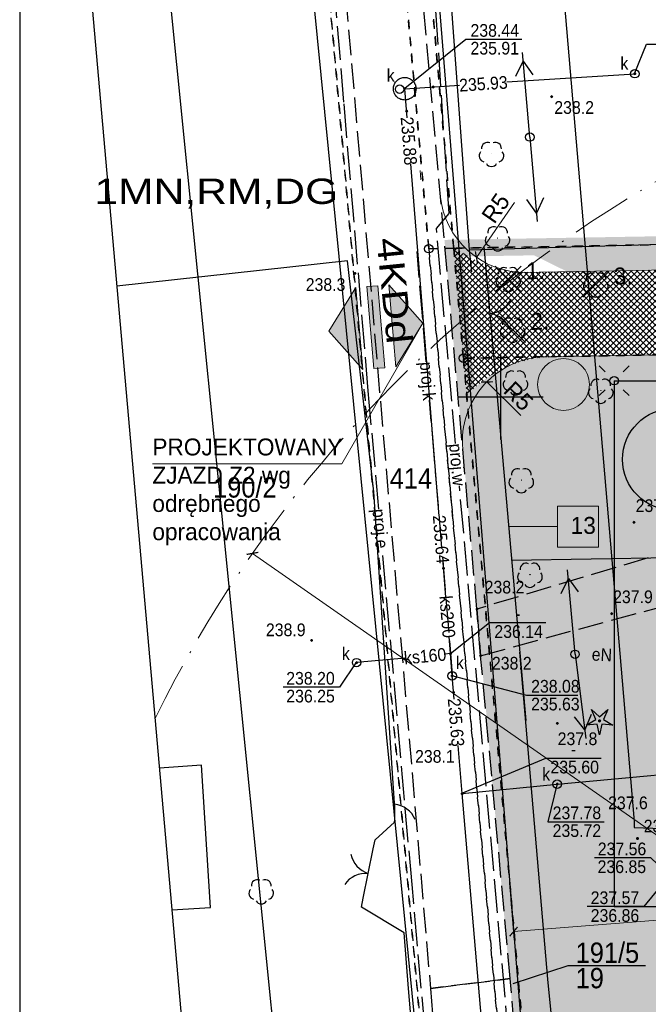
# Model space of a CAD drawing. Extents: x 40810 to 6568062, y -66833 to 5647073.
# Tile 7 of 35: x 6567722 to 6567759, y 5646964 to 5647022. Entities that reach past the tile are written whole.
import ezdxf
from ezdxf.enums import TextEntityAlignment as Align

# ---------------------------------------------------------------- set-up
doc = ezdxf.new("R2010")
doc.units = 0
doc.header["$MEASUREMENT"] = 0
for name, pattern in [('ACAD_ISO10W100', [18, 12, -3, 0, -3]), ('DGN_STYLE_2191', [1, -0.25, 0.5, -0.25]), ('DGN_STYLE_9021', [7.5, 3.75, 3.75]), ('KTJZ01_05', [2, 1.5, -0.5]), ('PZAG_03_05', [9, 4.5, 4.5]), ('SUPE_P_01_05', [2.5, 2, -0.5]), ('SUPK_P_01_05', [2.5, 2, -0.5]), ('SUPW_P_01_05', [2.5, 2, -0.5])]:
    doc.linetypes.add(name, pattern=pattern)
doc.layers.get('0').update_dxf_attribs({"linetype": 'CONTINUOUS'})
doc.layers.get('Defpoints').update_dxf_attribs({"linetype": 'CONTINUOUS'})
for name, color, linetype, lineweight in [('_Eko_DŹ_odwierty_obszar', 4, 'CONTINUOUS', 25), ('A_wymiarowanie', 176, 'CONTINUOUS', 9), ('l. przekrojowa', 1, 'CONTINUOUS', 30), ('l.widokowa', 140, 'CONTINUOUS', 15), ('szraf1', 8, 'CONTINUOUS', 5), ('wymiarowanie', 176, 'CONTINUOUS', 9)]:
    doc.layers.add(name, color=color, linetype=linetype, lineweight=lineweight)
doc.layers.add('a3', color=3, linetype='CONTINUOUS', lineweight=30, plot=False)
for name, color, linetype in [('BDOT1', 7, 'CONTINUOUS'), ('EWID', 7, 'CONTINUOUS'), ('EWID_BUD', 7, 'CONTINUOUS'), ('GESUT1', 7, 'CONTINUOUS'), ('GESUT2', 7, 'CONTINUOUS'), ('PZAG', 7, 'CONTINUOUS'), ('REDAKCJA1', 7, 'CONTINUOUS'), ('Z-zielen', 62, 'CONTINUOUS')]:
    doc.layers.add(name, color=color, linetype=linetype)
doc.styles.get("Standard").update_dxf_attribs({"font": 'GOTHIC.TTF'})
doc.styles.add('STYLE-GEO_140', font='geo_140.shx', dxfattribs={"bigfont": 'geo_140big.shx'})
doc.styles.add('STYLE-SWISSNRW_1250', font='SWISSNRW_1250.shx')
doc.dimstyles.new('Skala 1-50', dxfattribs={"dimtxt": 1, "dimasz": 0.5, "dimexe": 0.5, "dimexo": 0.5, "dimgap": 0.2, "dimtad": 1, "dimtxsty": 'Standard', "dimblk": 'ARCHTICK', "dimcen": 0.5, "dimclrd": 256, "dimclre": 256, "dimadec": 0, "dimazin": 0, "dimtfac": 1, "dimtdec": 1, "dimtmove": 1, "dimatfit": 3, "dimldrblk": 'ARCHTICK', "dimfxl": 1, "dimlwd": -1, "dimlwe": -1, "dimarcsym": 0})
pattern_1 = [(0, (0.04, 0.02), (0, 1), [0, -1]), (0, (0.36, 0.04), (0, 1), [0, -1]), (0, (0.18, 0.26), (0, 1), [0, -1]), (0, (0.4, 0.42), (0, 1), [0, -1]), (0, (0.14, 0.48), (0, 1), [0, -1]), (0, (0.22, 0.72), (0, 1), [0, -1]), (0, (0.08, 0.9), (0, 1), [0, -1]), (0, (0.4, 0.88), (0, 1), [0, -1]), (0, (0.64, 0.92), (0, 1), [0, -1]), (0, (0.76, 0.68), (0, 1), [0, -1]), (0, (0.96, 0.66), (0, 1), [0, -1]), (0, (0.96, 0.3), (0, 1), [0, -1]), (0, (0.78, 0.18), (0, 1), [0, -1]), (0, (0.5, 0.24), (0, 1), [0, -1]), (0, (0.68, 0.42), (0, 1), [0, -1]), (0, (0.5, 0.6), (0, 1), [0, -1]), (0, (0.92, 0.04), (0, 1), [0, -1])]

# ---------------------------------------------------------------- blocks, each defined once
blk = doc.blocks.new('K100')
at = {"layer": 'REDAKCJA1', "color": 7, "linetype": 'Continuous'}
for p, q in [((0, -50), (0, 50)), ((50, 0), (-50, 0))]:
    blk.add_line(p, q, dxfattribs=at)
blk = doc.blocks.new('KTOK02_5')
at = {"layer": 'BDOT1', "color": 7, "linetype": 'Continuous'}
for centre, radius, start, end in [((-5.07, -0.58), 5.1, 6.3346, 66.4772), ((5.07, -0.57), 5.09, 113.4577, 173.7302)]:
    blk.add_arc(centre, radius, start, end, dxfattribs=at)
blk = doc.blocks.new('KTOK04_3')
at = {"layer": 'BDOT1', "color": 7, "linetype": 'Continuous'}
blk.add_arc((5.07, -0.58), 5.1, 113.6745, 173.5136, dxfattribs=at)
blk = doc.blocks.new('OBOP02_1')
at = {"layer": 'BDOT1', "color": 7, "linetype": 'Continuous'}
blk.add_circle((0, 0), 0.01, dxfattribs=at)
for centre, start, end in [((-0.47, 0.65), 66, 186), ((0.47, 0.65), 354, 114), ((-0.76, -0.25), 138, 258), ((0.76, -0.25), 282, 42), ((0, -0.8), 210, 330)]:
    blk.add_arc(centre, 0.7, start, end, dxfattribs=at)
blk = doc.blocks.new('DWG_H0_10')
at = {"layer": 'BDOT1', "linetype": 'Continuous'}
blk.add_hatch(color=7, dxfattribs=at).paths.add_polyline_path([(-0.1, 0, 1), (0.1, 0, 1)], flags=16)
at = {"layer": 'BDOT1', "color": 7, "linetype": 'Continuous'}
blk.add_lwpolyline([(-0.1, 0, 1), (0.1, 0, 1)], format="xyb", close=True, dxfattribs=at)
blk = doc.blocks.new('OBOP01_1')
at = {"layer": 'BDOT1', "color": 7, "linetype": 'Continuous'}
blk.add_lwpolyline([(-0.97, 1.34), (0, 0.48), (0.97, 1.34), (0.46, 0.15), (1.58, -0.51), (0.28, -0.39), (0, -1.66), (-0.28, -0.39), (-1.58, -0.51), (-0.46, 0.15), (-0.97, 1.34)], dxfattribs=at)
blk.add_circle((0, 0), 0.1, dxfattribs=at)
blk.add_blockref('DWG_H0_10', (0, 0), dxfattribs=at)
blk = doc.blocks.new('DWG_H0_11')
at = {"layer": 'BDOT1', "linetype": 'Continuous'}
blk.add_hatch(color=7, dxfattribs=at).paths.add_polyline_path([(0.09, 0, 1), (-0.09, 0, 1)], flags=16)
at = {"layer": 'BDOT1', "color": 7, "linetype": 'Continuous'}
blk.add_lwpolyline([(0.09, 0, 1), (-0.09, 0, 1)], format="xyb", close=True, dxfattribs=at)
blk = doc.blocks.new('RTPW01_1')
at = {"layer": 'BDOT1', "color": 7, "linetype": 'Continuous'}
blk.add_circle((0, 0), 0.09, dxfattribs=at)
blk.add_blockref('DWG_H0_11', (0, 0), dxfattribs=at)
blk = doc.blocks.new('801_5')
at = {"layer": 'BDOT1', "linetype": 'Continuous'}
h = blk.add_hatch(color=7, dxfattribs=at)
edge = h.paths.add_edge_path()
edge.add_arc((-0.002, -0.004), 0.045, 0, 360)
at = {"layer": 'BDOT1', "color": 7, "linetype": 'Continuous'}
blk.add_circle((-0.002, -0.004), 0.045, dxfattribs=at)
blk = doc.blocks.new('SUSM04_1')
at = {"layer": 'GESUT1', "color": 235, "linetype": 'Continuous'}
blk.add_circle((0, 0), 0.5, dxfattribs=at)
blk = doc.blocks.new('SUPE04_1')
at = {"layer": 'GESUT1', "color": 230, "linetype": 'Continuous'}
for p, q in [((0, -5), (0, 5)), ((-1, 2.3), (0, 4)), ((0, 4), (1, 2.3))]:
    blk.add_line(p, q, dxfattribs=at)
blk = doc.blocks.new('SUPE00_1')
at = {"layer": 'GESUT1', "color": 230, "linetype": 'Continuous', "rotation": 270}
blk.add_blockref('SUPE04_1', (5, 0), dxfattribs=at)
blk = doc.blocks.new('SUPE04_2')
at = {"layer": 'GESUT1', "color": 230, "linetype": 'Continuous'}
for p, q in [((0, -5), (0, 5)), ((-1, 2.3), (0, 4)), ((0, 4), (1, 2.3))]:
    blk.add_line(p, q, dxfattribs=at)
blk = doc.blocks.new('SUPE00_2')
at = {"layer": 'GESUT1', "color": 230, "linetype": 'Continuous', "rotation": 270}
blk.add_blockref('SUPE04_2', (5, 0), dxfattribs=at)
blk = doc.blocks.new('SUPE04_3')
at = {"layer": 'GESUT1', "color": 230, "linetype": 'Continuous'}
for p, q in [((0, -5), (0, 5)), ((-1, 2.3), (0, 4)), ((0, 4), (1, 2.3))]:
    blk.add_line(p, q, dxfattribs=at)
blk = doc.blocks.new('SUPE00_3')
at = {"layer": 'GESUT1', "color": 230, "linetype": 'Continuous', "rotation": 270}
blk.add_blockref('SUPE04_3', (5, 0), dxfattribs=at)
blk = doc.blocks.new('SUUS22_1')
at = {"layer": 'GESUT1', "color": 202, "linetype": 'Continuous'}
blk.add_circle((0, 0), 0.5, dxfattribs=at)
blk = doc.blocks.new('DWG_H0_27')
at = {"layer": 'GESUT1', "linetype": 'Continuous'}
blk.add_hatch(color=44, dxfattribs=at).paths.add_polyline_path([(-0.09, 0, 1), (0.09, 0, 1)], flags=16)
at = {"layer": 'GESUT1', "color": 44, "linetype": 'Continuous'}
blk.add_lwpolyline([(-0.09, 0, 1), (0.09, 0, 1)], format="xyb", close=True, dxfattribs=at)
blk = doc.blocks.new('SUPS00_1')
at = {"layer": 'GESUT1', "color": 44, "linetype": 'Continuous'}
blk.add_circle((0, 0), 0.09, dxfattribs=at)
blk.add_blockref('DWG_H0_27', (0, 0), dxfattribs=at)
blk = doc.blocks.new('EGBP04_1')
at = {"layer": 'EWID', "color": 92, "linetype": 'Continuous'}
blk.add_circle((0, 0), 0.5, dxfattribs=at)
blk = doc.blocks.new('Y0_18R')
at = {"layer": 'EWID', "linetype": 'Continuous'}
h = blk.add_hatch(color=7, dxfattribs=at)
edge = h.paths.add_edge_path()
edge.add_arc((0, 0), 0.09, 0, 360)
at = {"layer": 'EWID', "color": 92, "linetype": 'Continuous'}
blk.add_circle((0, 0), 0.09, dxfattribs=at)
blk = doc.blocks.new('ZJZAD')
at = {"layer": 'wymiarowanie', "linetype": 'Continuous'}
for points in [[(6567732.514, 5647006.679), (6567732.514, 5646999.738), (6567729.924, 5647003.209)], [(6567734.374, 5647006.679), (6567733.444, 5647006.679), (6567733.444, 5646999.738), (6567734.374, 5646999.738)], [(6567735.304, 5647006.679), (6567735.304, 5646999.738), (6567737.893, 5647003.209)]]:
    blk.add_hatch(color=1, dxfattribs=at).paths.add_polyline_path(points)
at = {"layer": 'wymiarowanie', "color": 1, "linetype": 'Continuous'}
for points in [[(6567732.514, 5647006.679), (6567732.514, 5646999.738), (6567729.924, 5647003.209), (6567732.514, 5647006.679)], [(6567735.304, 5647006.679), (6567735.304, 5646999.738), (6567737.893, 5647003.209), (6567735.304, 5647006.679)]]:
    blk.add_lwpolyline(points, dxfattribs=at)
blk.add_lwpolyline([(6567734.374, 5647006.679), (6567733.444, 5647006.679), (6567733.444, 5646999.738), (6567734.374, 5646999.738)], close=True, dxfattribs=at)
blk = doc.blocks.new('KTOK02_6')
at = {"layer": 'BDOT1', "color": 7, "linetype": 'Continuous'}
for centre, radius, start, end in [((-5.06, -0.57), 5.1, 6.3342, 66.4769), ((5.08, -0.56), 5.09, 113.4574, 173.7298)]:
    blk.add_arc(centre, radius, start, end, dxfattribs=at)
blk = doc.blocks.new('_ArchTick')
at = {"color": 0, "linetype": 'ByBlock', "const_width": 0.15}
blk.add_lwpolyline([(-0.5, -0.5), (0.5, 0.5)], dxfattribs=at)
blk = doc.blocks.new('*D275')
at = {"layer": 'Defpoints', "color": 0}
for p in [(6567777.266, 5646974.045), (6567750.47, 5646971.896), (6567750.746, 5646968.455)]:
    blk.add_point(p, dxfattribs=at)
at = {"layer": 'wymiarowanie'}
for p, q in [((6567777.306, 5646973.546), (6567777.581, 5646970.105)), ((6567750.51, 5646971.398), (6567750.786, 5646967.957)), ((6567777.542, 5646970.603), (6567750.746, 5646968.455))]:
    blk.add_line(p, q, dxfattribs=at)
at = {"layer": 'wymiarowanie', "linetype": 'Continuous', "xscale": 0.5, "yscale": 0.5, "zscale": 0.5}
for p, rotation in [((6567777.542, 5646970.603), 4.583369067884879), ((6567750.746, 5646968.455), 184.5833690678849)]:
    blk.add_blockref('_ArchTick', p, dxfattribs=dict(at, rotation=rotation))
at = {"layer": 'wymiarowanie', "color": 0, "linetype": 'Continuous', "insert": (6567764.082, 5646970.298), "char_height": 1, "attachment_point": 5, "rotation": 4.58337}
blk.add_mtext('26,88', dxfattribs=at)
blk = doc.blocks.new('*D306')
at = {"layer": 'Defpoints', "color": 0}
for p in [(6567735.332, 5646990.777), (6567796.86, 5646947.89)]:
    blk.add_point(p, dxfattribs=at)
at = {"layer": 'wymiarowanie'}
blk.add_line((6567786.464, 5646955.136), (6567735.332, 5646990.777), dxfattribs=at)
at = {"layer": 'wymiarowanie', "linetype": 'Continuous', "xscale": 0.5, "yscale": 0.5, "zscale": 0.5, "rotation": 145.122668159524}
blk.add_blockref('_ArchTick', (6567735.332, 5646990.777), dxfattribs=at)
at = {"layer": 'wymiarowanie', "color": 0, "linetype": 'Continuous', "insert": (6567785.805, 5646956.464), "char_height": 1, "attachment_point": 5, "rotation": 325.12267}
blk.add_mtext('R75', dxfattribs=at)
blk = doc.blocks.new('*D310')
at = {"layer": 'Defpoints', "color": 0}
for p in [(6567751.396, 5647012.363), (6567748.551, 5647008.251)]:
    blk.add_point(p, dxfattribs=at)
at = {"layer": 'wymiarowanie'}
blk.add_line((6567750.797, 5647011.497), (6567748.551, 5647008.251), dxfattribs=at)
at = {"layer": 'wymiarowanie', "linetype": 'Continuous', "xscale": 0.5, "yscale": 0.5, "zscale": 0.5, "rotation": 235.3169999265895}
blk.add_blockref('_ArchTick', (6567748.551, 5647008.251), dxfattribs=at)
at = {"layer": 'wymiarowanie', "color": 0, "linetype": 'Continuous', "insert": (6567749.691, 5647011.151), "char_height": 1, "attachment_point": 5, "rotation": 55.317}
blk.add_mtext('R5', dxfattribs=at)
blk = doc.blocks.new('*D311')
at = {"layer": 'Defpoints', "color": 0}
for p in [(6567749.169, 5647000.9), (6567752.723, 5646997.383)]:
    blk.add_point(p, dxfattribs=at)
at = {"layer": 'wymiarowanie'}
blk.add_line((6567751.179, 5646998.911), (6567749.169, 5647000.9), dxfattribs=at)
at = {"layer": 'wymiarowanie', "linetype": 'Continuous', "xscale": 0.5, "yscale": 0.5, "zscale": 0.5, "rotation": 135.3099406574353}
blk.add_blockref('_ArchTick', (6567749.169, 5647000.9), dxfattribs=at)
at = {"layer": 'wymiarowanie', "color": 0, "linetype": 'Continuous', "insert": (6567751.031, 5647000.06), "char_height": 1, "attachment_point": 5, "rotation": 315.30994}
blk.add_mtext('R5', dxfattribs=at)

msp = doc.modelspace()

# ---------------------------------------------------------------- hatches: boundary and pattern name
at = {"layer": 'szraf1', "true_color": 0xc7c8ca}
h = msp.add_hatch(dxfattribs=at)
h.set_pattern_fill('ANSI37', color=9, scale=2, style=0)
h.set_pattern_definition([(45, (0, 0), (-0.1767766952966, 0.1767766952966), []), (135, (0, 0), (-0.1767766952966, -0.1767766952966), [])])
h.paths.add_polyline_path([(6567823.29, 5646949.789), (6567823.25, 5646947.076), (6567815.665, 5646947.38, 0.196657), (6567818.004, 5646952.37), (6567818.832, 5646976.873, 0.160815), (6567817.35, 5646983.958), (6567809.203, 5646997.768, 0.265433), (6567799.729, 5647003.178), (6567753.063, 5647002.39, 0.208172), (6567747.98, 5647000.075), (6567747.21, 5647008.79), (6567747.35, 5647008.792, 0.163859), (6567751.584, 5647007.366), (6567799.729, 5647008.178, -0.27448), (6567813.51, 5647000.308), (6567821.657, 5646986.499, -0.142644), (6567823.867, 5646977.829), (6567822.996, 5646952.047, 0.081845)])
at = {"layer": 'wymiarowanie', "linetype": 'Continuous', "true_color": 0xffffff}
msp.add_hatch(color=7, dxfattribs=at).paths.add_polyline_path([(6567753.334, 5646991.146), (6567755.762, 5646991.146), (6567755.762, 5646993.566), (6567753.334, 5646993.566)])
at = {"layer": 'Z-zielen', "linetype": 'Continuous'}
h = msp.add_hatch(dxfattribs=at)
h.set_pattern_fill('STIPPLE', color=256, style=0)
h.set_pattern_definition(pattern_1)
h.paths.add_polyline_path([(6567834.6, 5646957.495), (6567823.191, 5646957.827), (6567823.445, 5646965.336), (6567828.442, 5646965.168), (6567828.864, 5646977.66), (6567823.867, 5646977.829, 0.142655), (6567821.657, 5646986.499), (6567813.237, 5647000.769, 0.26076), (6567799.458, 5647008.176), (6567751.703, 5647007.367), (6567753.913, 5647007.405), (6567751.011, 5647008.834), (6567829.898, 5647009.741)])
h.paths.add_polyline_path([(6567821.79, 5646988.53), (6567828.8, 5646988.46), (6567828.94, 5647000.44), (6567821.94, 5647000.52)], flags=16)
h.paths.add_polyline_path([(6567821.94, 5647003.02), (6567820.471, 5647003.038), (6567820.304, 5646991.747), (6567818.548, 5646991.769), (6567820.448, 5646988.547), (6567821.79, 5646988.53)], flags=16)
h.paths.add_polyline_path([(6567829.53, 5646985.826, 1), (6567825.131, 5646985.826, 1)], flags=16)
h.paths.add_polyline_path([(6567821.94, 5647003.02), (6567825.04, 5647003.02), (6567825.04, 5647000.52), (6567821.94, 5647000.52)], flags=16)
edge = h.paths.add_edge_path()
edge.add_arc((6567747.432, 5647001.681), 7.112, 279.14086, 5.91901, ccw=False)
edge.add_line((6567748.561, 5646994.662), (6567748.006, 5647000.103))
edge.add_arc((6567753.178, 5646995.4), 6.991, 91.00106, 137.7188, ccw=False)
edge.add_line((6567753.056, 5647002.39), (6567754.503, 5647002.414))
h = msp.add_hatch(dxfattribs=at)
h.set_pattern_fill('STIPPLE', color=256, style=0)
h.set_pattern_definition(pattern_1)
h.paths.add_polyline_path([(6567747.986, 5647000), (6567748.781, 5646991.01), (6567776.084, 5646990.814), (6567776.232, 5646993.84), (6567795.523, 5646992.896, 0.450494), (6567796.571, 5646993.97), (6567796.5, 5646998.125), (6567782.902, 5646997.894), (6567782.843, 5647001.405), (6567772.844, 5647001.236), (6567772.819, 5647002.724), (6567753.063, 5647002.39, 0.214723)])
h = msp.add_hatch(dxfattribs=at)
h.set_pattern_fill('STIPPLE', color=256, style=0)
h.set_pattern_definition([(0, (0.04, 0.02), (0, 1), [0, -1]), (0, (0.36, 0.04), (0, 1), [0, -1]), (0, (0.18, 0.26), (0, 1), [0, -1]), (0, (0.4, 0.42), (0, 1), [0, -1]), (0, (0.14, 0.48), (0, 1), [0, -1]), (0, (0.22, 0.72), (0, 1), [0, -1]), (0, (0.08, 0.9), (0, 1), [0, -1]), (0, (0.4, 0.88), (0, 1), [0, -1]), (0, (0.64, 0.92), (0, 1), [0, -1]), (0, (0.76, 0.68), (0, 1), [0, -1]), (0, (0.96, 0.66), (0, 1), [0, -1]), (0, (0.96, 0.3), (0, 1), [0, -1]), (0, (0.78, 0.18), (0, 1), [0, -1]), (0, (0.5, 0.24), (0, 1), [0, -1]), (0, (0.68, 0.42), (0, 1), [0, -1]), (0, (0.5, 0.6), (0, 1), [0, -1]), (0, (0.92, 0.04), (0, 1), [0, -1])])
h.paths.add_polyline_path([(6567775.17, 5646972.145), (6567787.446, 5646971.544), (6567787.305, 5646968.647), (6567791.261, 5646968.454), (6567790.19, 5646952.48), (6567787.87, 5646952.48), (6567787.85, 5646951.258), (6567790.19, 5646951.22), (6567790.127, 5646950.807), (6567787.566, 5646950.859), (6567787.53, 5646949.942), (6567790.37, 5646949.88), (6567790.309, 5646948.376), (6567752.41, 5646949.92), (6567748.781, 5646991.01), (6567776.084, 5646990.814)])
h.paths.add_polyline_path([(6567769.49, 5646963.57), (6567769.69, 5646959.99), (6567765.56, 5646959.52), (6567765.45, 5646960.15), (6567761.58, 5646959.68), (6567760.64, 5646970.96), (6567765.29, 5646971.57), (6567766.05, 5646963.23)], flags=16)
h.paths.add_polyline_path([(6567790.48, 5646963.51), (6567784.64, 5646963.65), (6567784.66, 5646963.02), (6567781.15, 5646963.05), (6567781.14, 5646963.89), (6567777.12, 5646964.03), (6567777.02, 5646958.94), (6567780.99, 5646958.95), (6567781.01, 5646959.47), (6567784.58, 5646959.46), (6567784.6, 5646958.92), (6567788.13, 5646958.93), (6567790.42, 5646961)], flags=16)
h.paths.add_polyline_path([(6567759.25, 5646984.11), (6567759.54, 5646978.75), (6567766.72, 5646979.09), (6567766.46, 5646984.4)], flags=16)
h.paths.add_polyline_path([(6567774.68, 5646960.16), (6567767.82, 5646959.54), (6567767.72, 5646956.71), (6567774.51, 5646956.86)], flags=16)

# ---------------------------------------------------------------- linework, layer by layer
at = {"lineweight": 5}
msp.add_circle((6567753.693, 5647000.748), 1.53, dxfattribs=at)
at = {"layer": '_Eko_DŹ_odwierty_obszar'}
msp.add_circle((6567760.171, 5646996.328), 3, dxfattribs=at)
at = {"layer": 'a3'}
msp.add_lwpolyline([(6567721.593, 5647073.487), (6567721.593, 5646924.987), (6568061.593, 5646924.987), (6568061.593, 5647073.487), (6567721.593, 5647073.487)], dxfattribs=at)
at = {"layer": 'BDOT1', "color": 7, "linetype": 'KTJZ01_05'}
for points in [[(6567740.08, 5647032.17), (6567740.84, 5647023.67), (6567745.84, 5646965.1), (6567750.55, 5646965.68), (6567748.8, 5646984.74), (6567748.58, 5646987.49), (6567745.36, 5647023.84), (6567744.6, 5647032.25)], [(6567776.22, 5646946.92), (6567755.69, 5646947.94), (6567753.35, 5646949.66), (6567751.55, 5646952.88), (6567750.55, 5646965.68), (6567745.84, 5646965.1), (6567746.8, 5646953.77), (6567746.76, 5646952.21), (6567746.21, 5646950.43), (6567744.59, 5646948.29)]]:
    msp.add_lwpolyline(points, dxfattribs=at)
at = {"layer": 'BDOT1', "color": 7, "linetype": 'DGN_STYLE_9021'}
for points in [[(6567748.14, 5647008.69), (6567746.41, 5647032.28)], [(6567748.28, 5647007.39), (6567748.14, 5647008.69), (6567786.71, 5647009.83), (6567786.9, 5647009.74)], [(6567740.95, 5647008.04), (6567727.33, 5647006.55)], [(6567743.71, 5646975.98), (6567743.71, 5646976.03), (6567742.5, 5646994.41), (6567740.95, 5647008.04)], [(6567752.77, 5646965.64), (6567751.12, 5646984.94)], [(6567742.461, 5646973.342), (6567742.57, 5646973.88), (6567743.71, 5646974.92), (6567743.71, 5646974.98)], [(6567744.55, 5646965.1), (6567744.28, 5646968.38), (6567741.76, 5646969.9), (6567741.869, 5646970.436)], [(6567775.39, 5646951.41), (6567754.08, 5646952.37), (6567752.77, 5646965.64)], [(6567732.12, 5646952.29), (6567745.69, 5646951.75), (6567744.55, 5646965.1)]]:
    msp.add_lwpolyline(points, dxfattribs=at)
at = {"layer": 'BDOT1', "color": 7, "linetype": 'KTJZ01_05'}
msp.add_lwpolyline([(6567748.58, 5646987.49), (6567748.8, 5646984.74), (6567767.38, 5646989.77), (6567776.79, 5646991.74), (6567800.63, 5646990.6), (6567800.82, 5646993.77), (6567776.54, 5646994.91), (6567766.35, 5646992.81)], close=True, dxfattribs=at)
at = {"layer": 'BDOT1', "color": 7, "linetype": 'Continuous'}
for points in [[(6567743.71, 5646975.98), (6567743.71, 5646974.98)], [(6567741.869, 5646970.436), (6567742.461, 5646973.342)]]:
    msp.add_lwpolyline(points, dxfattribs=at)
at = {"layer": 'EWID', "color": 92, "linetype": 'DGN_STYLE_2191'}
for p, q in [((6567745.74, 5647008.76), (6567743.65, 5647032.23)), ((6567743.65, 5647032.23), (6567745.74, 5647008.76)), ((6567747.21, 5647008.79), (6567745.14, 5647032.26)), ((6567745.14, 5647032.26), (6567747.21, 5647008.79)), ((6567739.12, 5647032.16), (6567746.37, 5646950.17)), ((6567746.37, 5646950.17), (6567739.12, 5647032.16)), ((6567786.84, 5647009.46), (6567747.21, 5647008.79)), ((6567747.21, 5647008.79), (6567786.84, 5647009.46)), ((6567745.74, 5647008.76), (6567747.21, 5647008.79)), ((6567747.21, 5647008.79), (6567745.74, 5647008.76)), ((6567750.97, 5646949.98), (6567745.74, 5647008.76)), ((6567745.74, 5647008.76), (6567750.97, 5646949.98)), ((6567747.21, 5647008.79), (6567747.783, 5647002.3)), ((6567747.783, 5647002.3), (6567747.21, 5647008.79)), ((6567747.783, 5647002.3), (6567830.443, 5647003.7)), ((6567830.443, 5647003.7), (6567747.783, 5647002.3)), ((6567752.41, 5646949.92), (6567747.783, 5647002.3)), ((6567747.783, 5647002.3), (6567752.41, 5646949.92))]:
    msp.add_line(p, q, dxfattribs=at)
at = {"layer": 'EWID', "color": 92, "linetype": 'Continuous'}
msp.add_lwpolyline([(6567750.71, 5646965.4), (6567753.96, 5646966.46), (6567758.53, 5646966.46)], dxfattribs=at)
at = {"layer": 'EWID_BUD', "color": 7, "linetype": 'Continuous'}
msp.add_lwpolyline([(6567730.58, 5646969.74), (6567732.85, 5646969.88), (6567732.33, 5646978.27), (6567729.84, 5646978.11)], dxfattribs=at)
at = {"layer": 'GESUT1', "color": 1, "linetype": 'Continuous'}
for p, q in [((6567755.8, 5647001.855), (6567756.154, 5647001.501)), ((6567757.568, 5647001.855), (6567757.215, 5647001.501)), ((6567756.684, 5647000.971), (6567756.684, 5646969.92)), ((6567756.684, 5647000.971), (6567775.566, 5647000.971)), ((6567755.8, 5647000.087), (6567756.154, 5647000.44)), ((6567757.568, 5647000.087), (6567757.215, 5647000.44)), ((6567759.83, 5646969.92), (6567756.684, 5646969.92))]:
    msp.add_line(p, q, dxfattribs=at)
at = {"layer": 'GESUT1', "color": 44, "linetype": 'Continuous'}
for points in [[(6567744.32, 5647018.24), (6567747.92, 5647021.12), (6567751.24, 5647021.12)], [(6567757.9, 5647019.14), (6567758.59, 5647020.84), (6567761.91, 5647020.84)], [(6567750.35, 5647018.6), (6567757.9, 5647019.09)], [(6567744.46, 5647016.49), (6567744.32, 5647018.2), (6567747.56, 5647018.41)], [(6567746.36, 5646992.98), (6567744.68, 5647013.76)], [(6567746.75, 5646988.2), (6567746.58, 5646990.24)], [(6567747.02, 5646984.86), (6567749.33, 5646986.69), (6567752.64, 5646986.69)], [(6567747.24, 5646982.17), (6567747.12, 5646983.55), (6567747.02, 5646984.86), (6567746.94, 5646985.88)], [(6567744.35, 5646984.6), (6567741.48, 5646984.33)], [(6567747.02, 5646984.86), (6567746.68, 5646984.83)], [(6567741.48, 5646984.38), (6567740.47, 5646982.88), (6567737.15, 5646982.88)], [(6567747.16, 5646983.55), (6567751.5, 5646982.41), (6567754.53, 5646982.41)], [(6567750.25, 5646946.98), (6567747.71, 5646976.6), (6567747.47, 5646979.44)], [(6567747.66, 5646976.6), (6567752.64, 5646978.69), (6567755.91, 5646978.69)], [(6567753.32, 5646977.16), (6567764.79, 5646978.21)], [(6567747.71, 5646976.6), (6567753.32, 5646977.16)], [(6567753.32, 5646977.2), (6567752.77, 5646974.94), (6567756.1, 5646974.94)]]:
    msp.add_lwpolyline(points, dxfattribs=at)
msp.add_lwpolyline([(6567743.65, 5647018.2), (6567743.66, 5647018.26), (6567743.66, 5647018.32), (6567743.68, 5647018.37), (6567743.69, 5647018.43), (6567743.72, 5647018.48), (6567743.74, 5647018.53), (6567743.77, 5647018.58), (6567743.81, 5647018.63), (6567743.85, 5647018.67), (6567743.89, 5647018.71), (6567743.94, 5647018.75), (6567743.99, 5647018.78), (6567744.04, 5647018.8), (6567744.09, 5647018.83), (6567744.15, 5647018.84), (6567744.2, 5647018.86), (6567744.26, 5647018.86), (6567744.32, 5647018.87), (6567744.38, 5647018.86), (6567744.44, 5647018.86), (6567744.49, 5647018.84), (6567744.55, 5647018.83), (6567744.6, 5647018.8), (6567744.65, 5647018.78), (6567744.7, 5647018.75), (6567744.75, 5647018.71), (6567744.79, 5647018.67), (6567744.83, 5647018.63), (6567744.87, 5647018.58), (6567744.9, 5647018.53), (6567744.92, 5647018.48), (6567744.95, 5647018.43), (6567744.96, 5647018.37), (6567744.98, 5647018.32), (6567744.98, 5647018.26), (6567744.99, 5647018.2), (6567744.98, 5647018.14), (6567744.98, 5647018.08), (6567744.96, 5647018.03), (6567744.95, 5647017.97), (6567744.92, 5647017.92), (6567744.9, 5647017.87), (6567744.87, 5647017.82), (6567744.83, 5647017.77), (6567744.79, 5647017.73), (6567744.75, 5647017.69), (6567744.7, 5647017.65), (6567744.65, 5647017.62), (6567744.6, 5647017.6), (6567744.55, 5647017.57), (6567744.49, 5647017.56), (6567744.44, 5647017.54), (6567744.38, 5647017.54), (6567744.32, 5647017.53), (6567744.26, 5647017.54), (6567744.2, 5647017.54), (6567744.15, 5647017.56), (6567744.09, 5647017.57), (6567744.04, 5647017.6), (6567743.99, 5647017.62), (6567743.94, 5647017.65), (6567743.89, 5647017.69), (6567743.85, 5647017.73), (6567743.81, 5647017.77), (6567743.77, 5647017.82), (6567743.74, 5647017.87), (6567743.72, 5647017.92), (6567743.69, 5647017.97), (6567743.68, 5647018.03), (6567743.66, 5647018.08), (6567743.66, 5647018.14)], close=True, dxfattribs=at)
at = {"layer": 'GESUT1', "color": 230, "linetype": 'Continuous'}
for points in [[(6567760.06, 5646971.64), (6567758.85, 5646972.81), (6567755.53, 5646972.81)], [(6567759.69, 5646971.48), (6567758.43, 5646969.93), (6567755.08, 5646969.93)]]:
    msp.add_lwpolyline(points, dxfattribs=at)
at = {"layer": 'GESUT1', "color": 1, "linetype": 'Continuous'}
msp.add_circle((6567756.684, 5647000.971), 0.25, dxfattribs=at)
at = {"layer": 'GESUT2', "color": 5, "linetype": 'SUPW_P_01_05'}
for points in [[(6567747.32, 5646997.27), (6567746.19, 5647009.95), (6567746.94, 5647010.84), (6567745.55, 5647032.27)], [(6567751.21, 5646949.35), (6567751.35, 5646952.13), (6567747.55, 5646994.76)]]:
    msp.add_lwpolyline(points, dxfattribs=at)
at = {"layer": 'GESUT2', "color": 230, "linetype": 'SUPE_P_01_05'}
for points in [[(6567742.788, 5646993.394), (6567742.17, 5647000.365), (6567740.731, 5647017.413), (6567739.487, 5647032.164)], [(6567745.664, 5646960.958), (6567745.87, 5646958.632), (6567746.62, 5646950.17), (6567744.752, 5646971.237), (6567742.992, 5646991.093)]]:
    msp.add_lwpolyline(points, dxfattribs=at)
at = {"layer": 'GESUT2', "color": 44, "linetype": 'SUPK_P_01_05'}
for points in [[(6567745.594, 5647002.082), (6567745.046, 5647008.594)], [(6567747.147, 5646983.625), (6567745.784, 5646999.82)]]:
    msp.add_lwpolyline(points, dxfattribs=at)
at = {"layer": 'l. przekrojowa', "color": 7, "linetype": 'Continuous'}
msp.add_line((6567750.628, 5646990.382), (6567776.084, 5646990.814), dxfattribs=at)
msp.add_lwpolyline([(6567748.988, 5647008.897), (6567749.562, 5647002.452), (6567751.464, 5646980.915)], dxfattribs=at)
at = {"layer": 'l.widokowa', "color": 5, "linetype": 'Continuous'}
for p, q in [((6567751.16, 5647007.358), (6567799.458, 5647008.176)), ((6567752.723, 5647002.384), (6567799.543, 5647003.177))]:
    msp.add_line(p, q, dxfattribs=at)
for centre, start, end in [((6567751.396, 5647012.363), 185.16371, 270.97031), ((6567752.723, 5646997.383), 90, 185.16371)]:
    msp.add_arc(centre, 5, start, end, dxfattribs=at)
at = {"layer": 'PZAG', "color": 53, "linetype": 'Continuous'}
for points in [[(6567745.63, 5647032.27), (6567751.62, 5646957.55), (6567751.62, 5646957.34), (6567758.07, 5646951.67)], [(6567739.51, 5646952.44), (6567745.63, 5646956.09), (6567738.08, 5647032.14)]]:
    msp.add_lwpolyline(points, dxfattribs=at)
at = {"layer": 'PZAG', "color": 191, "linetype": 'PZAG_03_05'}
for points in [[(6567752.96, 5647032.39), (6567757.87, 5646974.96), (6567757.87, 5646974.59), (6567831.71, 5646971.95)], [(6567731.63, 5646957.82), (6567737.07, 5646957.86), (6567729.62, 5647032)]]:
    msp.add_lwpolyline(points, dxfattribs=at)
at = {"layer": 'REDAKCJA1', "color": 133, "linetype": 'Continuous'}
msp.add_lwpolyline([(6567725.089, 5647031.92), (6567733.591, 5646935.664), (6567867.179, 5646930.3), (6567857.819, 5647034.168)], close=True, dxfattribs=at)
at = {"layer": 'wymiarowanie'}
for p, q in [((6567745.279, 5647012.823), (6567745.226, 5647013.384)), ((6567746.838, 5646996.417), (6567747.167, 5646992.966))]:
    msp.add_line(p, q, dxfattribs=at)
at = {"layer": 'wymiarowanie', "color": 7, "linetype": 'Continuous'}
for p, q in [((6567745.046, 5647008.594), (6567745.158, 5647007.257)), ((6567753.334, 5646992.356), (6567750.454, 5646992.356))]:
    msp.add_line(p, q, dxfattribs=at)
at = {"layer": 'wymiarowanie', "color": 1, "linetype": 'Continuous', "lineweight": 30}
for p, q in [((6567749.664, 5647007.731), (6567751.186, 5647006.209)), ((6567749.664, 5647006.209), (6567751.186, 5647007.731)), ((6567754.839, 5647007.418), (6567756.36, 5647005.897)), ((6567754.839, 5647005.897), (6567756.36, 5647007.418)), ((6567749.919, 5647004.746), (6567751.441, 5647003.224)), ((6567749.919, 5647003.224), (6567751.441, 5647004.746))]:
    msp.add_line(p, q, dxfattribs=at)
at = {"layer": 'wymiarowanie', "color": 30, "linetype": 'KTJZ01_05', "const_width": 1}
msp.add_lwpolyline([(6567786.84, 5647009.46), (6567747.21, 5647008.79), (6567747.783, 5647002.3), (6567752.41, 5646949.92), (6567823.25, 5646947.076), (6567823.41, 5646957.82), (6567834.6, 5646957.54), (6567830.44, 5647003.7), (6567829.858, 5647010.193), (6567786.84, 5647009.46)], dxfattribs=at)
at = {"layer": 'wymiarowanie', "linetype": 'Continuous'}
msp.add_lwpolyline([(6567745.396, 5647004.367), (6567740.598, 5646996.055), (6567729.423, 5646996.055)], dxfattribs=at)
at = {"layer": 'wymiarowanie', "color": 7, "linetype": 'Continuous'}
msp.add_lwpolyline([(6567753.334, 5646991.146), (6567755.762, 5646991.146), (6567755.762, 5646993.566), (6567753.334, 5646993.566)], close=True, dxfattribs=at)
at = {"layer": 'wymiarowanie', "color": 1, "linetype": 'ACAD_ISO10W100', "ltscale": 0.3}
msp.add_arc((6567796.86, 5646947.89), 75, 29.26094, 153.76929, dxfattribs=at)

# ---------------------------------------------------------------- block references
at = {"layer": 'BDOT1', "color": 7, "linetype": 'Continuous', "xscale": 0.5, "yscale": 0.5, "zscale": 0.5}
for name, p in [('RTPW01_1', (6567752.99, 5647017.73)), ('OBOP02_1', (6567749.44, 5647014.36)), ('OBOP02_1', (6567749.8, 5647009.38)), ('RTPW01_1', (6567741.39, 5647007.3)), ('OBOP02_1', (6567750.43, 5647006.97)), ('OBOP02_1', (6567755.6, 5647006.65)), ('OBOP02_1', (6567750.68, 5647003.98)), ('OBOP02_1', (6567750.86, 5647000.87)), ('OBOP02_1', (6567755.89, 5647000.38)), ('OBOP02_1', (6567751.2, 5646995.1)), ('RTPW01_1', (6567757.85, 5646992.61)), ('OBOP02_1', (6567751.71, 5646989.52)), ('RTPW01_1', (6567748.58, 5646987.49)), ('RTPW01_1', (6567756.54, 5646987.22)), ('RTPW01_1', (6567738.82, 5646985.64)), ('RTPW01_1', (6567744.32, 5646984.55)), ('RTPW01_1', (6567748.8, 5646984.74)), ('OBOP01_1', (6567755.82, 5646980.89)), ('RTPW01_1', (6567753.33, 5646980.74)), ('RTPW01_1', (6567758.06, 5646973.95)), ('OBOP02_1', (6567735.85, 5646970.84))]:
    msp.add_blockref(name, p, dxfattribs=at)
at = {"layer": 'BDOT1', "color": 7, "linetype": 'Continuous'}
for name, p, xscale, yscale, zscale, rotation in [('KTOK02_6', (6567749.343, 5647004.943), 0.2999986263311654, 0.2999986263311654, 0.2999986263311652, 268.066306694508), ('KTOK04_3', (6567743.71, 5646975.98), 0.2999981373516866, 0.2999981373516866, 0.2999981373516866, 270), ('KTOK02_5', (6567742.16, 5646971.89), 0.2999987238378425, 0.2999987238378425, 0.2999987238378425, 78.49646490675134)]:
    msp.add_blockref(name, p, dxfattribs=dict(at, xscale=xscale, yscale=yscale, zscale=zscale, rotation=rotation))
msp.add_blockref('801_5', (6567746.99, 5646979.5), dxfattribs=at)
at = {"layer": 'EWID', "color": 92, "linetype": 'Continuous', "xscale": 0.5, "yscale": 0.5, "zscale": 0.5}
for name, p in [('EGBP04_1', (6567745.74, 5647008.76)), ('Y0_18R', (6567747.21, 5647008.79)), ('EGBP04_1', (6567747.78, 5647002.3))]:
    msp.add_blockref(name, p, dxfattribs=at)
at = {"layer": 'GESUT1', "color": 230, "linetype": 'Continuous'}
for name, p, xscale, yscale, zscale, rotation in [('SUPE00_2', (6567751.7, 5647015.35), 0.4999979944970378, 0.4999979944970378, 0.4999979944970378, 94.99988045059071), ('SUPE00_1', (6567751.7, 5647015.35), 0.4999979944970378, 0.4999979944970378, 0.4999979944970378, 274.9998804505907), ('SUPE00_2', (6567754.37, 5646984.82), 0.4999979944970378, 0.4999979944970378, 0.4999979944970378, 94.99988045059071), ('SUPE00_3', (6567754.37, 5646984.82), 0.5000012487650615, 0.5000012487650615, 0.5000012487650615, 277.2997474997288)]:
    msp.add_blockref(name, p, dxfattribs=dict(at, xscale=xscale, yscale=yscale, zscale=zscale, rotation=rotation))
at = {"layer": 'GESUT1', "color": 202, "linetype": 'Continuous', "xscale": 0.5, "yscale": 0.5, "zscale": 0.5}
for p in [(6567757.9, 5647019.09), (6567744.02, 5647018.18), (6567741.48, 5646984.33), (6567747.12, 5646983.55), (6567753.32, 5646977.16)]:
    msp.add_blockref('SUUS22_1', p, dxfattribs=at)
at = {"layer": 'GESUT1', "color": 44, "linetype": 'Continuous', "xscale": 0.5, "yscale": 0.5, "zscale": 0.5}
for p in [(6567757.9, 5647019.09), (6567746, 5647018.31), (6567744.32, 5647018.2), (6567744.43, 5647016.88), (6567746.61, 5646989.89), (6567747.02, 5646984.86), (6567741.48, 5646984.33), (6567747.12, 5646983.55), (6567747.2, 5646982.57), (6567753.32, 5646977.16), (6567747.71, 5646976.6)]:
    msp.add_blockref('SUPS00_1', p, dxfattribs=at)
at = {"layer": 'GESUT1', "color": 235, "linetype": 'Continuous', "xscale": 0.5, "yscale": 0.5, "zscale": 0.5}
for p in [(6567751.7, 5647015.35), (6567754.37, 5646984.82)]:
    msp.add_blockref('SUSM04_1', p, dxfattribs=at)
at = {"layer": 'REDAKCJA1', "color": 7, "linetype": 'Continuous', "xscale": 0.04999813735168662, "yscale": 0.04999813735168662, "zscale": 0.04999813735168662}
msp.add_blockref('K100', (6567750, 5647000), dxfattribs=at)
at = {"layer": 'wymiarowanie', "color": 7, "linetype": 'Continuous', "xscale": 0.7, "yscale": 0.7, "zscale": 0.7, "rotation": 4.879392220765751}
msp.add_blockref('ZJZAD', (2323218.287, 1317377.998), dxfattribs=at)

# ---------------------------------------------------------------- texts
at = {"layer": 'A_wymiarowanie', "color": 1, "linetype": 'ByBlock', "char_height": 1, "width": 20.30581, "attachment_point": 1, "rotation": 1.80544}
for s, insert in [('{\\fCentury Gothic|b0|i0|c238|p0;1.}', (6567751.468, 5647007.948)), ('{\\fCentury Gothic|b0|i0|c238|p0;3.}', (6567756.643, 5647007.635)), ('{\\fCentury Gothic|b0|i0|c238|p0;2.}', (6567751.723, 5647004.963))]:
    msp.add_mtext(s, dxfattribs=dict(at, insert=insert))
at = {"layer": 'BDOT1', "color": 7, "linetype": 'Continuous', "style": 'STYLE-GEO_140', "width": 0.93328}
for s, p in [('238.2', (6567754.318, 5647017.095)), ('238.3', (6567739.647, 5647006.645)), ('237.6', (6567759.123, 5646993.595)), ('238.2', (6567750.208, 5646988.785)), ('237.9', (6567757.79, 5646988.215)), ('238.9', (6567737.297, 5646986.265)), ('238.2', (6567750.638, 5646984.295)), ('237.8', (6567754.517, 5646979.835)), ('237.6', (6567757.493, 5646976.055)), ('237.8', (6567759.597, 5646974.685))]:
    msp.add_text(s, height=0.75, dxfattribs=at).set_placement(p, align=Align.MIDDLE_CENTER)
at = {"layer": 'BDOT1', "color": 7, "linetype": 'Continuous', "style": 'STYLE-GEO_140', "width": 0.93336}
msp.add_text('238.1', height=0.75, dxfattribs=at).set_placement((6567744.93, 5646978.42))
at = {"layer": 'EWID', "color": 92, "linetype": 'Continuous', "style": 'STYLE-GEO_140', "width": 0.9333}
for s, p in [('414', (6567744.682, 5646995.2)), ('190/2', (6567734.884, 5646994.67))]:
    msp.add_text(s, height=1.2, dxfattribs=at).set_placement(p, align=Align.MIDDLE_CENTER)
at = {"layer": 'EWID', "color": 92, "linetype": 'Continuous', "style": 'STYLE-GEO_140', "width": 0.93335}
for s, p in [('191/5', (6567754.41, 5646966.61)), ('19', (6567754.41, 5646965.11))]:
    msp.add_text(s, height=1.2, dxfattribs=at).set_placement(p)
at = {"layer": 'GESUT1', "color": 44, "linetype": 'Continuous', "style": 'STYLE-GEO_140', "width": 0.93336}
for s, p in [('238.44', (6567748.2, 5647021.27)), ('235.91', (6567748.2, 5647020.22)), ('236.14', (6567749.61, 5646985.79)), ('238.08', (6567751.78, 5646982.56)), ('235.63', (6567751.78, 5646981.51)), ('235.60', (6567752.92, 5646977.79)), ('237.78', (6567753.05, 5646975.09)), ('235.72', (6567753.05, 5646974.04))]:
    msp.add_text(s, height=0.75, dxfattribs=at).set_placement(p)
at = {"layer": 'GESUT1', "color": 250, "linetype": 'Continuous', "style": 'STYLE-GEO_140', "width": 0.93328}
for p in [(6567757.283, 5647019.705), (6567743.493, 5647018.995), (6567740.843, 5646984.865), (6567747.573, 5646984.325), (6567752.663, 5646977.745)]:
    msp.add_text('k', height=0.75, dxfattribs=at).set_placement(p, align=Align.MIDDLE_CENTER)
at = {"layer": 'GESUT1', "color": 44, "linetype": 'Continuous', "style": 'STYLE-GEO_140', "width": 0.93328}
for s, rotation, p in [('235.93', 3.74966, (6567748.963, 5647018.496)), ('235.88', 274.62993, (6567744.565, 5647015.12)), ('235.64', 274.62908, (6567746.465, 5646991.608)), ('ks200', 274.67549, (6567746.839, 5646987.037)), ('ks160', 5.46473, (6567745.521, 5646984.715)), ('235.63', 274.85233, (6567747.35, 5646980.802))]:
    msp.add_text(s, height=0.75, rotation=rotation, dxfattribs=at).set_placement(p, align=Align.MIDDLE_CENTER)
at = {"layer": 'GESUT1', "color": 44, "linetype": 'Continuous', "style": 'STYLE-GEO_140', "width": 0.93336}
for p in [(6567750.994, 5646986.84), (6567754.284, 5646978.84)]:
    msp.add_text('-', height=0.75, dxfattribs=at).set_placement(p, align=Align.CENTER)
at = {"layer": 'GESUT1', "color": 1, "linetype": 'Continuous', "style": 'STYLE-GEO_140', "width": 0.93328}
msp.add_text('eN', height=0.75, rotation=356.95478, dxfattribs=at).set_placement((6567755.96, 5646984.801), align=Align.MIDDLE_CENTER)
at = {"layer": 'GESUT1', "color": 44, "linetype": 'Continuous', "style": 'STYLE-GEO_140', "width": 0.93336}
for s, p in [('238.20', (6567740.187, 5646983.03)), ('236.25', (6567740.192, 5646981.98))]:
    msp.add_text(s, height=0.75, dxfattribs=at).set_placement(p, align=Align.RIGHT)
at = {"layer": 'GESUT1', "color": 230, "linetype": 'Continuous', "style": 'STYLE-GEO_140', "width": 0.93336}
for s, p in [('237.56', (6567758.576, 5646972.96)), ('236.85', (6567758.566, 5646971.91)), ('237.57', (6567758.159, 5646970.08)), ('236.86', (6567758.159, 5646969.03))]:
    msp.add_text(s, height=0.75, dxfattribs=at).set_placement(p, align=Align.RIGHT)
at = {"layer": 'GESUT2', "color": 44, "linetype": 'Continuous', "style": 'STYLE-GEO_140', "width": 0.93328}
msp.add_text('proj.k', height=0.75, rotation=274.81137, dxfattribs=at).set_placement((6567745.679, 5647000.947), align=Align.MIDDLE_CENTER)
at = {"layer": 'GESUT2', "color": 5, "linetype": 'Continuous', "style": 'STYLE-GEO_140', "width": 0.93328}
msp.add_text('proj.w', height=0.75, rotation=275.09971, dxfattribs=at).set_placement((6567747.426, 5646996.017), align=Align.MIDDLE_CENTER)
at = {"layer": 'GESUT2', "color": 230, "linetype": 'Continuous', "style": 'STYLE-GEO_140', "width": 0.93328}
msp.add_text('proj.e', height=0.75, rotation=275.06609, dxfattribs=at).set_placement((6567742.886, 5646992.24), align=Align.MIDDLE_CENTER)
at = {"layer": 'PZAG', "color": 191, "linetype": 'Continuous', "style": 'STYLE-SWISSNRW_1250', "width": 1.2}
msp.add_text('1MN,RM,DG', height=1.5, dxfattribs=at).set_placement((6567733.197, 5647012.15), align=Align.MIDDLE_CENTER)
msp.add_text('4KDd', height=1.5, rotation=275.6716, dxfattribs=at).set_placement((6567742.963, 5647006.214), align=Align.CENTER)
at = {"layer": 'wymiarowanie', "linetype": 'Continuous', "insert": (6567729.423, 5646997.558), "char_height": 1, "width": 11.17425, "attachment_point": 1}
msp.add_mtext('PROJEKTOWANY ZJAZD Z2 wg odrębnego opracowania', dxfattribs=at)
at = {"layer": 'wymiarowanie', "color": 7, "linetype": 'Continuous', "insert": (6567754.114, 5646992.929), "char_height": 1, "width": 2.94249, "attachment_point": 1}
msp.add_mtext('13', dxfattribs=at)

# ---------------------------------------------------------------- dimensions: what is measured, and where the dimension line sits
at = {"layer": 'wymiarowanie', "linetype": 'Continuous'}
for center, mpoint, picture, middle in [((6567751.396, 5647012.363), (6567748.551, 5647008.251), '*D310', (6567749.734, 5647011.122)), ((6567752.723, 5646997.383), (6567749.169, 5647000.9), '*D311', (6567750, 5646999.225))]:
    dim = msp.add_radius_dim(center=center, mpoint=mpoint, dimstyle='Skala 1-50', dxfattribs=at)
    dim.commit()
    dim.dimension.update_dxf_attribs({"geometry": picture, "text_midpoint": middle, "dimtype": 164})
at = {"layer": 'wymiarowanie', "color": 1, "linetype": 'Continuous'}
dim = msp.add_radius_dim(center=(6567796.86, 5646947.89), mpoint=(6567735.332, 5646990.777), dimstyle='Skala 1-50', dxfattribs=at)
dim.commit()
dim.dimension.update_dxf_attribs({"geometry": '*D306', "text_midpoint": (6567781.4, 5646950.145), "dimtype": 164})
at = {"layer": 'wymiarowanie', "linetype": 'Continuous'}
dim = msp.add_aligned_dim(p1=(6567777.266, 5646974.045), p2=(6567750.47, 5646971.896), distance=3.452, dimstyle='Skala 1-50', dxfattribs=at)
dim.commit()
dim.dimension.update_dxf_attribs({"geometry": '*D275', "text_midpoint": (6567764.082, 5646970.298)})

doc.saveas('drawing.dxf')
